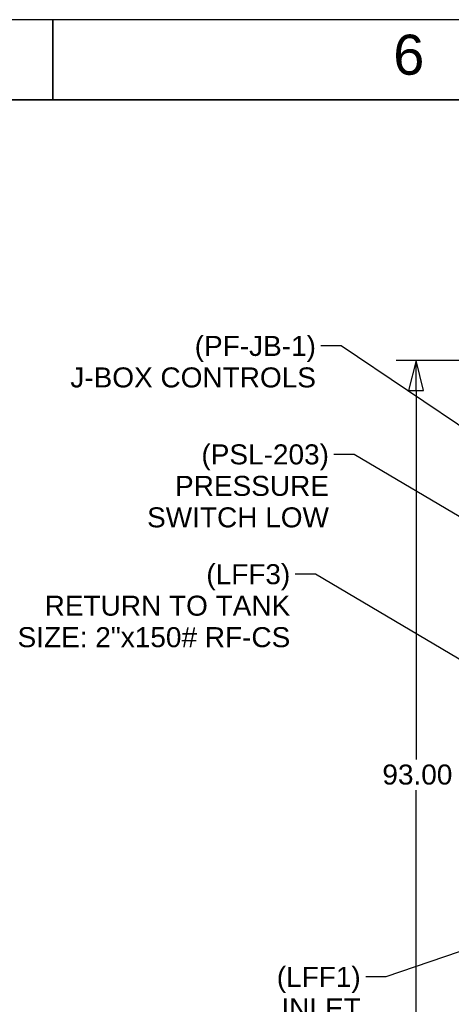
# Model space of a CAD drawing. Header units: inches. Extents: x 4 to 540, y 12 to 340.
# Tile 69 of 124: x 133 to 176, y 242 to 340. Entities that reach past the tile are written whole.
import ezdxf

# ---------------------------------------------------------------- set-up
doc = ezdxf.new("R2010")
doc.units = ezdxf.units.IN
doc.header["$LTSCALE"] = 16
doc.header["$MEASUREMENT"] = 0
doc.layers.get('0').update_dxf_attribs({"lineweight": 25})
doc.layers.get('DEFPOINTS').update_dxf_attribs({"lineweight": 25})
for name, color, linetype, lineweight in [('BORDER', 7, 'Continuous', 25), ('BORDER_TEXT', 7, 'Continuous', 25), ('DIMEN', 7, 'Continuous', 25)]:
    doc.layers.add(name, color=color, linetype=linetype, lineweight=lineweight)
doc.styles.get("Standard").update_dxf_attribs({"font": 'arial.ttf'})
doc.styles.add('Text Style153', font='arial.ttf')
doc.dimstyles.new('DEFAULT-ANSI', dxfattribs={"dimscale": 16, "dimtxt": 0.125, "dimasz": 0.1875, "dimexe": 0.125, "dimexo": 0.0625, "dimgap": 0.031496, "dimtad": 0, "dimtih": 1, "dimtoh": 1, "dimrnd": 1e-08, "dimzin": 4, "dimdsep": 46, "dimtxsty": 'Standard', "dimblk": 'Filled-1', "dimcen": 0.09, "dimdle": 0.393701, "dimclrd": 256, "dimclre": 256, "dimclrt": 256, "dimadec": 0, "dimazin": 1, "dimtfac": 1.504, "dimtofl": 0, "dimtmove": 0, "dimatfit": 3, "dimldrblk": 'Filled-1', "dimfxl": 1, "dimtolj": 1, "dimtzin": 4, "dimlwd": 25, "dimlwe": 25, "dimarcsym": 0})
doc.dimstyles.new('DEFAULT-ANSI$7', dxfattribs={"dimscale": 16, "dimtxt": 0.125, "dimasz": 0.125, "dimexe": 0.125, "dimexo": 0.0625, "dimgap": 0.031496, "dimtad": 0, "dimtih": 1, "dimtoh": 1, "dimrnd": 1e-08, "dimzin": 4, "dimdsep": 46, "dimtxsty": 'Standard', "dimblk": 'Filled-1', "dimcen": 0.09, "dimdle": 0.393701, "dimclrd": 256, "dimclre": 256, "dimclrt": 256, "dimadec": 0, "dimazin": 1, "dimtfac": 1.504, "dimtofl": 0, "dimtmove": 0, "dimatfit": 3, "dimldrblk": 'Filled-1', "dimfxl": 1, "dimtolj": 1, "dimtzin": 4, "dimlwd": 25, "dimlwe": 25, "dimarcsym": 0})

# ---------------------------------------------------------------- blocks, each defined once
blk = doc.blocks.new('Borders ProEnergy ANSI-D')
at = {"layer": 'BORDER', "lineweight": 35}
for p, q in [((8.5, 20.75), (8.5, 21.25)), ((0.75, 20.75), (33.25, 20.75))]:
    blk.add_line(p, q, dxfattribs=at)
at = {"layer": 'DEFPOINTS'}
blk.add_line((33.75, 21.25), (0.25, 21.25), dxfattribs=at)
at = {"layer": 'BORDER_TEXT', "style": 'Text Style153'}
blk.add_text('6', height=0.25, dxfattribs=at).set_placement((10.625, 20.90625))
blk = doc.blocks.new('Filled-1')
at = {"color": 0}
for p, q in [((0, 0), (-1, 0.25)), ((-1, 0.25), (-1, -0.25)), ((-1, 0), (0, 0)), ((-1, -0.25), (0, 0))]:
    blk.add_line(p, q, dxfattribs=at)
at = {"color": 0, "flags": 128}
blk.add_lwpolyline([(-1, -0.25), (0, 0), (-1, 0.25), (-1, -0.25)], dxfattribs=at)
at = {"color": 0}
blk.add_solid([(-1, -0.25), (0, 0), (-1, 0.25), (-1, -0.25)], dxfattribs=at)
blk = doc.blocks.new('*D24')
at = {"layer": 'DEFPOINTS', "color": 0, "linetype": 'Continuous'}
for p in [(201.262, 305.941), (172.285, 212.941), (201.262, 212.941)]:
    blk.add_point(p, dxfattribs=at)
at = {"layer": 'DIMEN', "linetype": 'Continuous', "lineweight": 25}
for p, q in [((200.262, 305.941), (170.285, 305.941)), ((172.285, 302.941), (172.285, 266.041)), ((172.285, 215.941), (172.285, 262.99)), ((200.262, 212.941), (170.285, 212.941))]:
    blk.add_line(p, q, dxfattribs=at)
at = {"layer": 'DIMEN', "linetype": 'Continuous', "lineweight": 25, "xscale": 3, "yscale": 3, "zscale": 3}
for p, rotation in [((172.285, 305.941), 90), ((172.285, 212.941), 270)]:
    blk.add_blockref('Filled-1', p, dxfattribs=dict(at, rotation=rotation))
at = {"layer": 'DIMEN', "linetype": 'Continuous', "lineweight": 25, "insert": (168.914, 265.537), "char_height": 2, "attachment_point": 1}
blk.add_mtext('\\A1;93.00', dxfattribs=at)

msp = doc.modelspace()

# ---------------------------------------------------------------- block references
at = {"xscale": 16, "yscale": 16, "zscale": 16}
msp.add_blockref('Borders ProEnergy ANSI-D', (0, 0), dxfattribs=at)

# ---------------------------------------------------------------- texts
at = {"layer": 'DIMEN', "char_height": 2, "attachment_point": 3, "line_spacing_factor": 0.944221}
for s, insert, width in [('{(PF-JB-1)\\PJ-BOX CONTROLS}', (162.281, 308.385), 24.53354), ('{(PSL-203)\\PPRESSURE\\PSWITCH LOW}', (163.58, 297.544), 18.16159), ('{(LFF3)\\PRETURN TO TANK\\PSIZE: 2"x150# RF-CS}', (159.718, 285.567), 27.23476), ('{(LFF1)\\PINLET\\PSIZE: 4"x150# RF-CS}', (166.753, 245.311), 27.23476)]:
    msp.add_mtext(s, dxfattribs=dict(at, insert=insert, width=width))

# ---------------------------------------------------------------- dimensions: what is measured, and where the dimension line sits
at = {"layer": 'DIMEN', "linetype": 'Continuous', "lineweight": 25}
dim = msp.add_linear_dim(base=(172.285, 212.941), p1=(201.262, 305.941), p2=(201.262, 212.941), angle=90, dimstyle='DEFAULT-ANSI', override={"dimdec": 2, "dimtp": 0, "dimtm": 0, "dimtdec": 2, "dimatfit": 1}, dxfattribs=at)
dim.commit()
dim.dimension.update_dxf_attribs({"geometry": '*D24', "text_midpoint": (172.285, 264.515), "dimtype": 160})

# ---------------------------------------------------------------- leaders
at = {"layer": 'DIMEN', "linetype": 'Continuous', "lineweight": 25, "annotation_type": 0, "has_hookline": 1, "hookline_direction": 1}
for points, text_width in [([(200.445, 283.325), (164.785, 307.385), (162.785, 307.385)], 24.307), ([(201.98, 275.318), (166.084, 296.544), (164.084, 296.544)], 18.003), ([(202.672, 260.598), (162.222, 284.567), (160.222, 284.567)], 26.962), ([(202.786, 255.752), (169.257, 244.311), (167.257, 244.311)], 26.962), ([(221.911, 250.441), (186.42, 242.237), (162.131, 227.633), (160.131, 227.633)], 25.832)]:
    msp.add_leader(points, dimstyle='DEFAULT-ANSI$7', override={"dimtad": 0}, dxfattribs=dict(at, text_width=text_width))

doc.saveas('drawing.dxf')
